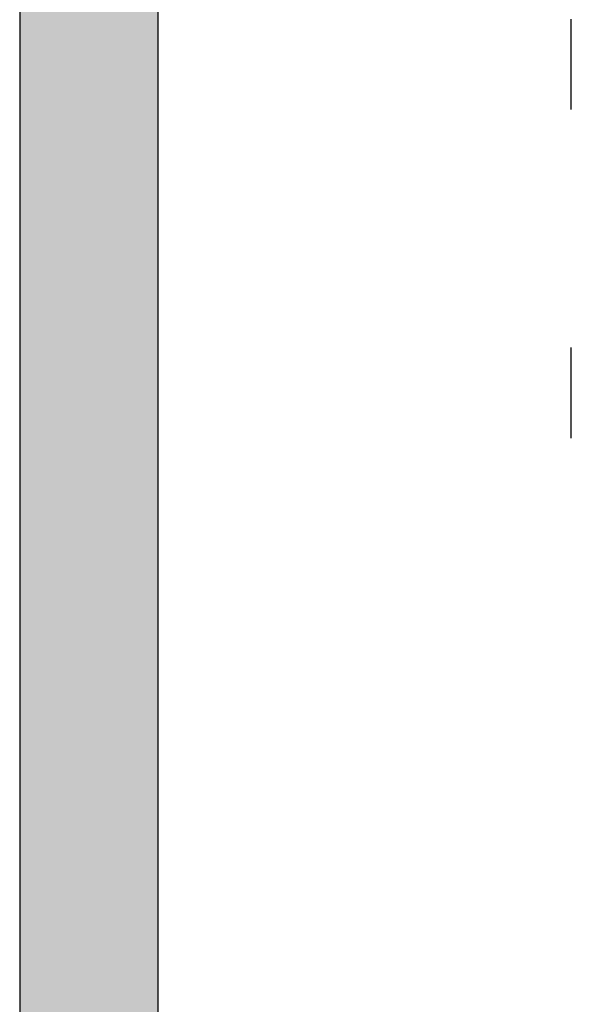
# Model space of a CAD drawing. Header units: metres. Extents: x -1 to 430, y -6 to 34.
# Tile 3 of 22: x 391.15 to 394.14, y 18.18 to 23.52. Entities that reach past the tile are written whole.
import ezdxf

# ---------------------------------------------------------------- set-up
doc = ezdxf.new("R2010")
doc.units = ezdxf.units.M
doc.linetypes.add('CONTINUA', pattern=[0])
doc.layers.add('3D P1 MURS EXISTENTS', color=7, linetype='CONTINUA', lineweight=25)

msp = doc.modelspace()

# ---------------------------------------------------------------- hatches: boundary and pattern name
at = {"layer": '3D P1 MURS EXISTENTS', "linetype": 'CONTINUA', "lineweight": 18, "true_color": 0xa0a0a0, "transparency": 33554687}
msp.add_hatch(color=253, dxfattribs=at).paths.add_polyline_path([(391.1497, 28.3639), (391.1497, 12.8406), (391.8997, 12.8406), (391.8997, 28.3639)])

# ---------------------------------------------------------------- linework, layer by layer
at = {"layer": '3D P1 MURS EXISTENTS', "color": 7, "linetype": 'CONTINUA', "lineweight": 25, "transparency": 33554687}
for p, q in [((391.1497, 28.3639), (391.1497, 12.8406)), ((391.8997, 13.2406), (391.8997, 28.2139)), ((394.1398, 23.0325), (394.1398, 23.5225)), ((394.1398, 21.2525), (394.1398, 21.7425))]:
    msp.add_line(p, q, dxfattribs=at)

doc.saveas('drawing.dxf')
